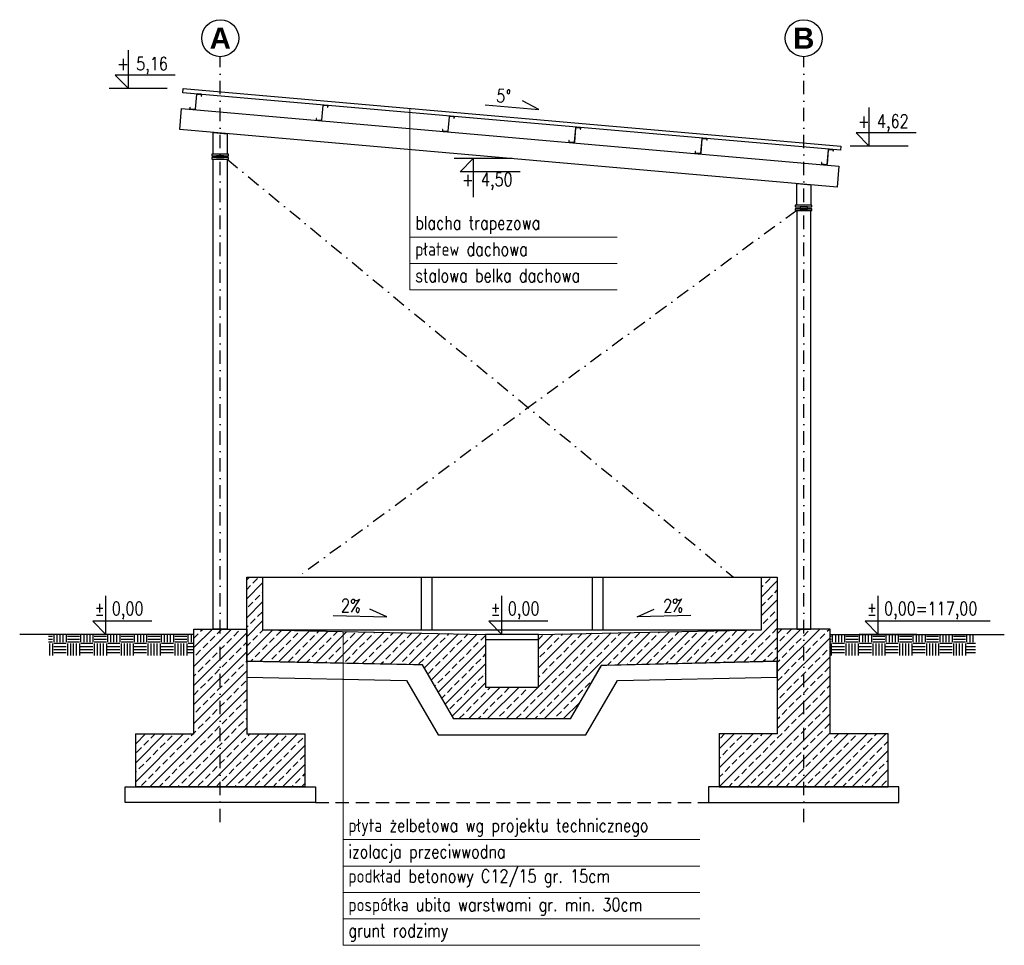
# Model space of a CAD drawing. Header units: millimetres. Extents: x -62780 to 1772512, y -757464 to -52755.
# Tile 33 of 65: x 1712378 to 1713310, y -559864 to -558988. Entities that reach past the tile are written whole.
import ezdxf

# ---------------------------------------------------------------- set-up
doc = ezdxf.new("R2010")
doc.units = ezdxf.units.MM
doc.linetypes.add('DASHDOT', pattern=[25.4, 12.7, -6.35, 0, -6.35])
doc.linetypes.add('DASHED', pattern=[19.05, 12.7, -6.35])
for name, color, linetype in [('AAA Cienka linia', 11, 'Continuous'), ('AAA Folia', 4, 'DASHED'), ('AAA Kreskowanie', 30, 'Continuous'), ('AAA L-Opis', 3, 'Continuous'), ('AAA Opis', 2, 'Continuous'), ('AAA Osie', 1, 'DASHDOT'), ('AAA Przerywana', 8, 'DASHED')]:
    doc.layers.add(name, color=color, linetype=linetype)
doc.layers.add('l-opis', color=3, linetype='Continuous', lineweight=13)
doc.layers.add('opis', color=2, linetype='Continuous', lineweight=13)
doc.styles.add('Arial B', font='arialbd.ttf')
doc.styles.add('opis', font='simplex.shx', dxfattribs={"width": 0.8})
doc.styles.get("Standard").update_dxf_attribs({"font": 'simplex.shx', "width": 0.8})
pattern_1 = [(180, (1541149.803, -555971.643), (-25.4, -25.4), [11.43, -13.97]), (180, (1541149.803, -555983.073), (-25.4, -25.4), [11.43, -13.97]), (180, (1541149.803, -555980.28), (-25.4, -25.4), [11.684, -13.716]), (180, (1541149.803, -555977.485), (-25.4, -25.4), [11.684, -13.716]), (180, (1541149.803, -555974.691), (-25.4, -25.4), [11.684, -13.716]), (180, (1541162.503, -555961.991), (-25.4, -25.4), [11.43, -13.97]), (180, (1541162.503, -555964.785), (-25.4, -25.4), [11.43, -13.97]), (180, (1541162.503, -555967.58), (-25.4, -25.4), [11.43, -13.97]), (180, (1541162.503, -555970.373), (-25.4, -25.4), [11.43, -13.97]), (180, (1541162.503, -555958.943), (-25.4, -25.4), [11.43, -13.97]), (270, (1541138.12, -555958.943), (25.4, -25.4), [11.43, -13.97]), (270, (1541149.803, -555958.943), (25.4, -25.4), [11.43, -13.97]), (270, (1541146.755, -555958.943), (25.4, -25.4), [11.43, -13.97]), (270, (1541143.96, -555958.943), (25.4, -25.4), [11.43, -13.97]), (270, (1541141.167, -555958.943), (25.4, -25.4), [11.43, -13.97]), (270, (1541153.867, -555971.643), (25.4, -25.4), [11.684, -13.716]), (270, (1541156.66, -555971.643), (25.4, -25.4), [11.684, -13.716]), (270, (1541159.455, -555971.643), (25.4, -25.4), [11.684, -13.716]), (270, (1541162.503, -555971.643), (25.4, -25.4), [11.43, -13.97]), (270, (1541151.073, -555971.643), (25.4, -25.4), [11.43, -13.97])]
pattern_2 = [(45, (481109.291, -51629.996), (-8.98025612, 8.98025612), []), (45, (481118.271, -51629.996), (-8.98025612, 8.98025612), [6.35, -3.175])]

msp = doc.modelspace()

# ---------------------------------------------------------------- hatches: boundary and pattern name
at = {"layer": 'AAA Kreskowanie', "lineweight": -2}
h = msp.add_hatch(dxfattribs=at)
h.set_pattern_fill('ANSI33', color=256, scale=2, style=0)
h.set_pattern_definition([(45, (481109.291, -51615.896), (-8.98025612, 8.98025612), []), (45, (481118.271, -51615.896), (-8.98025612, 8.98025612), [6.35, -3.175])])
h.paths.add_polyline_path([(1713079.9257, -559515.398), (1713094.9257, -559515.398), (1713094.9257, -559595.104), (1712928.1361, -559599.024), (1712898.9257, -559649.618), (1712788.9257, -559649.618), (1712759.374, -559598.433), (1712592.9257, -559595.104), (1712592.9257, -559515.398), (1712607.9257, -559515.398), (1712607.9257, -559565.398), (1712818.9257, -559569.618), (1712818.9257, -559619.618), (1712868.9257, -559619.618), (1712868.9257, -559569.618), (1713079.9257, -559565.398)])
h = msp.add_hatch(dxfattribs=at)
h.set_pattern_fill('ANSI33', color=256, scale=2, style=0)
h.set_pattern_definition(pattern_2)
h.paths.add_polyline_path([(1712542.9257, -559564.618), (1712592.9257, -559564.618), (1712592.9257, -559663.718), (1712647.9257, -559663.718), (1712647.9257, -559713.718), (1712487.9257, -559713.718), (1712487.9257, -559663.718), (1712542.9257, -559663.718)])
h = msp.add_hatch(dxfattribs=at)
h.set_pattern_fill('ANSI33', color=256, scale=2, style=0)
h.set_pattern_definition(pattern_2)
h.paths.add_polyline_path([(1713144.9257, -559564.618), (1713094.9257, -559564.618), (1713094.9257, -559663.718), (1713039.9257, -559663.718), (1713039.9257, -559713.718), (1713199.9257, -559713.718), (1713199.9257, -559663.718), (1713144.9257, -559663.718)])
at = {"layer": 'AAA Kreskowanie'}
h = msp.add_hatch(dxfattribs=at)
h.set_pattern_fill('EARTH2', color=256, style=0)
h.set_pattern_definition(pattern_1)
h.paths.add_polyline_path([(1712405.3531, -559589.618), (1712405.3531, -559569.618), (1712542.9257, -559569.618), (1712542.9257, -559589.618)])
h = msp.add_hatch(dxfattribs=at)
h.set_pattern_fill('EARTH2', color=256, style=0)
h.set_pattern_definition(pattern_1)
h.paths.add_polyline_path([(1713282.4982, -559589.618), (1713282.4982, -559569.618), (1713144.9257, -559569.618), (1713144.9257, -559589.618)])

# ---------------------------------------------------------------- linework, layer by layer
at = {"layer": 'AAA Cienka linia'}
for points in [[(1713154.577, -559111.6628), (1712532.577, -559057.2448), (1712532.9257, -559053.26), (1713154.9257, -559107.678)], [(1712574.5757, -559564.618), (1712561.2757, -559564.618), (1712561.2757, -559120.2711), (1712574.5757, -559120.2711)], [(1713113.2757, -559564.618), (1713126.5757, -559564.618), (1713126.5757, -559168.5649), (1713113.2757, -559168.5649)]]:
    msp.add_lwpolyline(points, close=True, dxfattribs=at)
at = {"layer": 'AAA Cienka linia', "lineweight": -2}
for points in [[(1712539.1582, -559071.071), (1712539.0558, -559072.2416, 0.41421356), (1712539.6239, -559072.9186), (1712543.8577, -559073.2891, 0.41421356), (1712544.5348, -559072.7209), (1712545.7332, -559059.0232, -0.41421356), (1712546.1395, -559058.6823), (1712549.676, -559058.9917, -0.41421356), (1712550.0169, -559059.398), (1712549.9319, -559060.3693), (1712549.9319, -559060.3693), (1712549.9319, -559060.3693), (1712550.1809, -559060.3911), (1712550.2659, -559059.4198, 0.41421356), (1712549.6978, -559058.7427), (1712546.1613, -559058.4333, 0.41421356), (1712545.4842, -559059.0014), (1712544.2858, -559072.6991, -0.41421356), (1712543.8795, -559073.04), (1712539.6457, -559072.6696, -0.41421356), (1712539.3048, -559072.2633), (1712539.4072, -559071.0928)], [(1712658.7015, -559081.5297), (1712658.5991, -559082.7002, 0.41421356), (1712659.1673, -559083.3773), (1712663.4011, -559083.7477, 0.41421356), (1712664.0782, -559083.1796), (1712665.2766, -559069.4819, -0.41421356), (1712665.6828, -559069.141), (1712669.2193, -559069.4504, -0.41421356), (1712669.5602, -559069.8567), (1712669.4752, -559070.828), (1712669.4752, -559070.828), (1712669.4752, -559070.828), (1712669.7243, -559070.8498), (1712669.8093, -559069.8785, 0.41421356), (1712669.2411, -559069.2014), (1712665.7046, -559068.892, 0.41421356), (1712665.0275, -559069.4601), (1712663.8291, -559083.1578, -0.41421356), (1712663.4229, -559083.4987), (1712659.1891, -559083.1283, -0.41421356), (1712658.8482, -559082.722), (1712658.9506, -559081.5515)], [(1712778.2449, -559091.9884), (1712778.1425, -559093.1589, 0.41421356), (1712778.7106, -559093.836), (1712782.9445, -559094.2064, 0.41421356), (1712783.6216, -559093.6383), (1712784.8199, -559079.9406, -0.41421356), (1712785.2262, -559079.5997), (1712788.7627, -559079.9091, -0.41421356), (1712789.1036, -559080.3154), (1712789.0186, -559081.2867), (1712789.0186, -559081.2867), (1712789.0186, -559081.2867), (1712789.2677, -559081.3085), (1712789.3526, -559080.3372, 0.41421356), (1712788.7845, -559079.6601), (1712785.248, -559079.3507, 0.41421356), (1712784.5709, -559079.9188), (1712783.3725, -559093.6165, -0.41421356), (1712782.9662, -559093.9574), (1712778.7324, -559093.587, -0.41421356), (1712778.3915, -559093.1807), (1712778.4939, -559092.0102)], [(1712897.7883, -559102.4471), (1712897.6858, -559103.6176, 0.41421356), (1712898.254, -559104.2947), (1712902.4878, -559104.6651, 0.41421356), (1712903.1649, -559104.097), (1712904.3633, -559090.3993, -0.41421356), (1712904.7696, -559090.0584), (1712908.3061, -559090.3678, -0.41421356), (1712908.6469, -559090.7741), (1712908.562, -559091.7454), (1712908.562, -559091.7454), (1712908.562, -559091.7454), (1712908.811, -559091.7671), (1712908.896, -559090.7959, 0.41421356), (1712908.3278, -559090.1188), (1712904.7914, -559089.8094, 0.41421356), (1712904.1143, -559090.3775), (1712902.9159, -559104.0752, -0.41421356), (1712902.5096, -559104.4161), (1712898.2758, -559104.0457, -0.41421356), (1712897.9349, -559103.6394), (1712898.0373, -559102.4689)], [(1713017.3316, -559112.9058), (1713017.2292, -559114.0763, 0.41421356), (1713017.7974, -559114.7534), (1713022.0312, -559115.1238, 0.41421356), (1713022.7083, -559114.5557), (1713023.9067, -559100.858, -0.41421356), (1713024.3129, -559100.5171), (1713027.8494, -559100.8265, -0.41421356), (1713028.1903, -559101.2328), (1713028.1053, -559102.204), (1713028.1053, -559102.204), (1713028.1053, -559102.204), (1713028.3544, -559102.2258), (1713028.4394, -559101.2545, 0.41421356), (1713027.8712, -559100.5775), (1713024.3347, -559100.2681, 0.41421356), (1713023.6576, -559100.8362), (1713022.4592, -559114.5339, -0.41421356), (1713022.053, -559114.8748), (1713017.8191, -559114.5044, -0.41421356), (1713017.4783, -559114.0981), (1713017.5807, -559112.9276)], [(1713136.875, -559123.3645), (1713136.7726, -559124.535, 0.41421356), (1713137.3407, -559125.2121), (1713141.5745, -559125.5825, 0.41421356), (1713142.2516, -559125.0144), (1713143.45, -559111.3167, -0.41421356), (1713143.8563, -559110.9758), (1713147.3928, -559111.2852, -0.41421356), (1713147.7337, -559111.6914), (1713147.6487, -559112.6627), (1713147.6487, -559112.6627), (1713147.6487, -559112.6627), (1713147.8977, -559112.6845), (1713147.9827, -559111.7132, 0.41421356), (1713147.4146, -559111.0361), (1713143.8781, -559110.7267, 0.41421356), (1713143.201, -559111.2949), (1713142.0026, -559124.9926, -0.41421356), (1713141.5963, -559125.3335), (1713137.3625, -559124.963, -0.41421356), (1713137.0216, -559124.5568), (1713137.124, -559123.3863)]]:
    msp.add_lwpolyline(points, format="xyb", close=True, dxfattribs=at)
for points in [[(1713151.5266, -559146.5296), (1712529.5266, -559092.1116), (1712531.2697, -559072.1877), (1713153.2697, -559126.6057)], [(1712574.5757, -559115.4711), (1712561.2757, -559115.4711), (1712561.2757, -559094.8893), (1712574.5757, -559096.0529)], [(1712559.9257, -559117.0711), (1712575.7257, -559117.0711), (1712575.7257, -559115.4711), (1712559.9257, -559115.4711)], [(1712559.9257, -559120.2711), (1712575.7257, -559120.2711), (1712575.7257, -559118.6711), (1712559.9257, -559118.6711)], [(1712564.4257, -559117.0711), (1712564.4257, -559118.6711), (1712571.4257, -559118.6711), (1712571.4257, -559117.0711)], [(1713126.5757, -559163.7649), (1713113.2757, -559163.7649), (1713113.2757, -559143.1831), (1713126.5757, -559144.3467)], [(1713111.9257, -559165.3649), (1713127.7257, -559165.3649), (1713127.7257, -559163.7649), (1713111.9257, -559163.7649)], [(1713111.9257, -559168.5649), (1713127.7257, -559168.5649), (1713127.7257, -559166.9649), (1713111.9257, -559166.9649)], [(1713116.4257, -559165.3649), (1713116.4257, -559166.9649), (1713123.4257, -559166.9649), (1713123.4257, -559165.3649)], [(1713079.9257, -559515.398), (1713094.9257, -559515.398), (1713094.9257, -559595.104), (1712928.1361, -559599.024), (1712898.9257, -559649.618), (1712788.9257, -559649.618), (1712759.374, -559598.433), (1712592.9257, -559595.104), (1712592.9257, -559515.398), (1712607.9257, -559515.398), (1712607.9257, -559565.398), (1712818.9257, -559569.618), (1712818.9257, -559619.618), (1712868.9257, -559619.618), (1712868.9257, -559569.618), (1713079.9257, -559565.398)], [(1712542.9257, -559564.618), (1712592.9257, -559564.618), (1712592.9257, -559663.718), (1712647.9257, -559663.718), (1712647.9257, -559713.718), (1712487.9257, -559713.718), (1712487.9257, -559663.718), (1712542.9257, -559663.718)], [(1713144.9257, -559564.618), (1713094.9257, -559564.618), (1713094.9257, -559663.718), (1713039.9257, -559663.718), (1713039.9257, -559713.718), (1713199.9257, -559713.718), (1713199.9257, -559663.718), (1713144.9257, -559663.718)], [(1712818.9257, -559569.618), (1712818.9257, -559574.618), (1712868.9257, -559574.618), (1712868.9257, -559569.618)], [(1712592.9257, -559595.104), (1712592.9257, -559610.107), (1712744.2005, -559613.1325), (1712773.9257, -559664.618), (1712913.9257, -559664.618), (1712943.6508, -559613.1325), (1713094.9257, -559610.107), (1713094.9257, -559595.104), (1712928.1361, -559599.024), (1712898.9257, -559649.618), (1712788.9257, -559649.618), (1712759.374, -559598.433), (1712592.9257, -559595.104)], [(1712657.9257, -559728.718), (1712477.9257, -559728.718), (1712477.9257, -559713.718), (1712657.9257, -559713.718)], [(1713029.9257, -559728.718), (1713209.9257, -559728.718), (1713209.9257, -559713.718), (1713029.9257, -559713.718)]]:
    msp.add_lwpolyline(points, close=True, dxfattribs=at)
for points in [[(1712607.9257, -559515.398), (1713079.9257, -559515.398)], [(1712757.9257, -559515.398), (1712757.9257, -559565.398)], [(1712767.9257, -559515.398), (1712767.9257, -559565.398)], [(1712919.9257, -559515.398), (1712919.9257, -559565.398)], [(1712929.9257, -559515.398), (1712929.9257, -559565.398)], [(1712607.9257, -559565.398), (1713079.9257, -559565.398)]]:
    msp.add_lwpolyline(points, dxfattribs=at)
at = {"layer": 'AAA Cienka linia'}
for points in [[(1712542.9257, -559569.618), (1712378.1543, -559569.618)], [(1713144.9257, -559569.618), (1713309.697, -559569.618)]]:
    msp.add_lwpolyline(points, dxfattribs=at)
at = {"layer": 'AAA Folia', "const_width": 1}
for points in [[(1712487.9257, -559713.718), (1712487.9257, -559663.718), (1712542.9257, -559663.718), (1712542.9257, -559564.618)], [(1712647.9257, -559713.718), (1712647.9257, -559663.718), (1712592.9257, -559663.718), (1712592.9257, -559564.618)], [(1713039.9257, -559713.718), (1713039.9257, -559663.718), (1713094.9257, -559663.718), (1713094.9257, -559564.618)], [(1713199.9257, -559713.718), (1713199.9257, -559663.718), (1713144.9257, -559663.718), (1713144.9257, -559564.618)], [(1712592.9257, -559595.104), (1712759.374, -559598.433), (1712788.9257, -559649.618), (1712898.9257, -559649.618), (1712928.1361, -559599.024), (1713094.9257, -559595.104)], [(1712657.9257, -559713.718), (1712477.9257, -559713.718)], [(1713029.9257, -559713.718), (1713209.9257, -559713.718)]]:
    msp.add_lwpolyline(points, dxfattribs=at)
at = {"layer": 'AAA L-Opis'}
for p, q in [((1712517.7378, -559053.26), (1712462.9514, -559053.26)), ((1713218.6026, -559107.678), (1713163.8161, -559107.678)), ((1712843.9257, -559119.618), (1712789.1392, -559119.618)), ((1712496.389, -559569.618), (1712441.6025, -559569.618)), ((1713227.0525, -559569.618), (1713172.266, -559569.618))]:
    msp.add_line(p, q, dxfattribs=at)
for points in [[(1712525.3197, -559040.76), (1712468.6091, -559040.76), (1712481.1091, -559053.26), (1712481.1091, -559016.9076)], [(1712818.6733, -559068.7049), (1712869.178, -559073.1234), (1712853.782, -559064.9784)], [(1713226.1844, -559095.178), (1713169.4738, -559095.178), (1713181.9738, -559107.678), (1713181.9738, -559071.3256)], [(1712851.5075, -559132.118), (1712794.7969, -559132.118), (1712807.2969, -559119.618), (1712807.2969, -559155.9704)], [(1712503.2309, -559557.118), (1712447.2602, -559557.118), (1712459.7602, -559569.618), (1712459.7602, -559533.2656)], [(1712877.8888, -559557.118), (1712821.9181, -559557.118), (1712834.4181, -559569.618), (1712834.4181, -559533.2656)], [(1713296.2325, -559557.118), (1713177.9238, -559557.118), (1713190.4238, -559569.618), (1713190.4238, -559533.2656)], [(1712674.7523, -559551.9078), (1712725.4397, -559552.9215), (1712709.5311, -559545.8298)], [(1713013.099, -559551.9078), (1712962.4116, -559552.9215), (1712978.3202, -559545.8298)]]:
    msp.add_lwpolyline(points, dxfattribs=at)
for centre in [(1712567.9257, -559005.6903), (1713119.9257, -559005.6903)]:
    msp.add_circle(centre, 17.5, dxfattribs=at)
at = {"layer": 'AAA Osie'}
for points in [[(1712567.9257, -559747.2175), (1712567.9257, -559023.1903)], [(1713119.9257, -559747.2175), (1713119.9257, -559023.1903)]]:
    msp.add_lwpolyline(points, dxfattribs=at)
at = {"layer": 'AAA Osie', "color": 2, "lineweight": -3}
for points in [[(1712574.5757, -559120.2711), (1713053.6042, -559515.398)], [(1713113.2757, -559168.5649), (1712641.5233, -559515.398)]]:
    msp.add_lwpolyline(points, dxfattribs=at)
at = {"layer": 'AAA Przerywana', "lineweight": -3}
msp.add_lwpolyline([(1712657.9257, -559728.718), (1713029.9257, -559728.718)], dxfattribs=at)
at = {"layer": 'l-opis'}
for p, q in [((1712747.349, -559072.0197), (1712747.349, -559243.8609)), ((1712747.349, -559193.8609), (1712943.2989, -559193.8609)), ((1712747.349, -559218.8609), (1712943.2989, -559218.8609)), ((1712747.349, -559243.8609), (1712943.2989, -559243.8609)), ((1712684.0993, -559566.9215), (1712684.0993, -559863.7493)), ((1712684.0993, -559763.7493), (1713021.5162, -559763.7493)), ((1712684.0993, -559788.7493), (1713021.5162, -559788.7493)), ((1712684.0993, -559813.7493), (1713021.5162, -559813.7493)), ((1712684.0993, -559838.7493), (1713021.5162, -559838.7493)), ((1712684.0993, -559863.7493), (1713021.5162, -559863.7493))]:
    msp.add_line(p, q, dxfattribs=at)

# ---------------------------------------------------------------- texts
at = {"layer": 'AAA Opis', "char_height": 20, "width": 44.614317, "attachment_point": 5, "style": 'Arial B'}
for s, insert in [('A', (1712567.9257, -559005.6903)), ('B', (1713119.9257, -559005.6903))]:
    msp.add_mtext(s, dxfattribs=dict(at, insert=insert))
at = {"layer": 'AAA Opis', "char_height": 12.5}
for s, insert, width, attachment_point in [('+ 5,16', (1712470.3477, -559023.5463), 56.59067, 1), ('+ 4,62', (1713171.2124, -559077.9642), 56.59067, 1), ('+ 4,50', (1712796.5355, -559149.3318), 56.59067, 7), ('%%P 0,00', (1712448.9988, -559538.9326), 119.138364, 1), ('%%P 0,00', (1712823.6567, -559538.9326), 119.138364, 1), ('%%P 0,00=117,00', (1713179.6623, -559538.9326), 123.824381, 1)]:
    msp.add_mtext(s, dxfattribs=dict(at, insert=insert, width=width, attachment_point=attachment_point))
at = {"layer": 'AAA Opis', "char_height": 12.5, "width": 36.13646, "attachment_point": 5}
for s, insert, rotation in [('5%%D', (1712835.9464, -559060.4026), 355), ('2%', (1712691.4282, -559542.4632), 358.8542372), ('2%', (1712996.4231, -559542.4632), 1.1457628)]:
    msp.add_mtext(s, dxfattribs=dict(at, insert=insert, rotation=rotation))
at = {"layer": 'opis', "char_height": 12.5, "attachment_point": 1, "style": 'opis'}
for s, insert, width in [('blacha trapezowa', (1712752.349, -559174.124), 344.00558), ('płatew dachowa', (1712752.349, -559198.919), 306.398559), ('{\\Fsimplex.shx|c1;stalowa belka dachowa}', (1712752.349, -559223.919), 306.398559), ('płyta żelbetowa wg projektu technicznego', (1712689.0993, -559744.0125), 344.00558), ('izolacja przeciwwodna', (1712689.0993, -559768.8075), 306.398559), ('podkład betonowy C12/15 gr. 15cm', (1712689.0993, -559791.9716), 306.398559), ('pospółka ubita warstwami gr. min. 30cm ', (1712689.0993, -559819.0125), 389.215546), ('grunt rodzimy', (1712689.0993, -559843.4708), 301.991404)]:
    msp.add_mtext(s, dxfattribs=dict(at, insert=insert, width=width))

doc.saveas('drawing.dxf')
